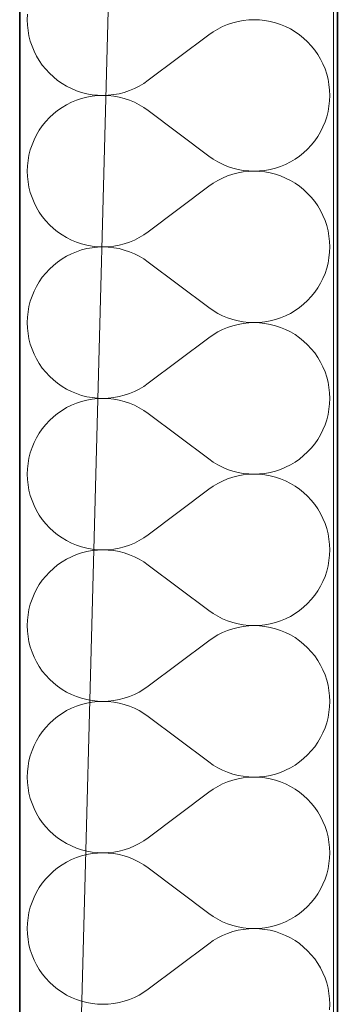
# Model space of a CAD drawing. Header units: millimetres. Extents: x -34676 to 172266, y 39940 to 476087.
# Tile 47 of 256: x 20168 to 20328, y 277074 to 277570. Entities that reach past the tile are written whole.
import ezdxf

# ---------------------------------------------------------------- set-up
doc = ezdxf.new("R2010")
doc.units = ezdxf.units.MM
doc.header["$MEASUREMENT"] = 0
for name, color, linetype in [('#podkład', 252, 'Continuous'), ('- A - ocieplenie', 7, 'Continuous'), ('Konstrukcja - Stropy', 7, 'Continuous'), ('Konstrukcja - Ściany zewnętrzne', 7, 'Continuous')]:
    doc.layers.add(name, color=color, linetype=linetype)

# ---------------------------------------------------------------- blocks, each defined once
blk = doc.blocks.new('UHYGFFFF')
at = {"layer": '- A - ocieplenie', "color": 252, "linetype": 'Continuous', "lineweight": 35, "ltscale": 100}
for p, q in [((19777.48, 387506.86), (19777.48, 382744.35)), ((19937.48, 382893.65), (19937.48, 387506.86))]:
    blk.add_line(p, q, dxfattribs=at)
at = {"layer": '- A - ocieplenie', "color": 252, "linetype": 'Continuous', "lineweight": 13, "ltscale": 100}
for p, q in [((19781.39, 383712.34), (19781.29, 383709.62)), ((19781.29, 383709.62), (19781.39, 383706.9)), ((19781.39, 383706.9), (19781.68, 383704.2)), ((19879.72, 383706.16), (19877.29, 383704.94)), ((19882.23, 383707.21), (19879.72, 383706.16)), ((19884.81, 383708.07), (19882.23, 383707.21)), ((19887.45, 383708.74), (19884.81, 383708.07)), ((19890.13, 383709.23), (19887.45, 383708.74)), ((19892.83, 383709.52), (19890.13, 383709.23)), ((19895.55, 383709.62), (19892.83, 383709.52)), ((19898.27, 383709.52), (19895.55, 383709.62)), ((19900.97, 383709.24), (19898.27, 383709.52)), ((19903.65, 383708.75), (19900.97, 383709.24)), ((19906.29, 383708.08), (19903.65, 383708.75)), ((19908.87, 383707.22), (19906.29, 383708.08)), ((19911.38, 383706.18), (19908.87, 383707.22)), ((19913.82, 383704.97), (19911.38, 383706.18)), ((19781.68, 383704.2), (19782.16, 383701.52)), ((19782.16, 383701.52), (19782.83, 383698.88)), ((19872.72, 383702), (19842.24, 383679.14)), ((19874.95, 383703.55), (19872.72, 383702)), ((19877.29, 383704.94), (19874.95, 383703.55)), ((19916.16, 383703.58), (19913.82, 383704.97)), ((19918.39, 383702.03), (19916.16, 383703.58)), ((19920.51, 383700.32), (19918.39, 383702.03)), ((19782.83, 383698.88), (19783.69, 383696.3)), ((19783.69, 383696.3), (19784.73, 383693.79)), ((19922.5, 383698.47), (19920.51, 383700.32)), ((19924.36, 383696.48), (19922.5, 383698.47)), ((19926.07, 383694.36), (19924.36, 383696.48)), ((19784.73, 383693.79), (19785.95, 383691.36)), ((19785.95, 383691.36), (19787.34, 383689.02)), ((19927.62, 383692.13), (19926.07, 383694.36)), ((19929.01, 383689.79), (19927.62, 383692.13)), ((19787.34, 383689.02), (19788.89, 383686.78)), ((19788.89, 383686.78), (19790.6, 383684.66)), ((19930.22, 383687.36), (19929.01, 383689.79)), ((19931.27, 383684.84), (19930.22, 383687.36)), ((19790.6, 383684.66), (19792.46, 383682.67)), ((19792.46, 383682.67), (19794.45, 383680.82)), ((19794.45, 383680.82), (19796.57, 383679.11)), ((19932.13, 383682.26), (19931.27, 383684.84)), ((19932.8, 383679.63), (19932.13, 383682.26)), ((19796.57, 383679.11), (19798.8, 383677.56)), ((19798.8, 383677.56), (19801.14, 383676.18)), ((19801.14, 383676.18), (19803.58, 383674.96)), ((19835.24, 383674.98), (19837.67, 383676.2)), ((19837.67, 383676.2), (19840.01, 383677.59)), ((19840.01, 383677.59), (19842.24, 383679.14)), ((19933.28, 383676.95), (19932.8, 383679.63)), ((19933.57, 383674.24), (19933.28, 383676.95)), ((19803.58, 383674.96), (19806.09, 383673.92)), ((19806.09, 383673.92), (19808.67, 383673.06)), ((19808.67, 383673.06), (19811.31, 383672.39)), ((19811.31, 383672.39), (19813.98, 383671.91)), ((19813.98, 383671.14), (19811.31, 383670.66)), ((19813.98, 383671.91), (19816.69, 383671.62)), ((19816.69, 383671.43), (19813.98, 383671.14)), ((19816.69, 383671.62), (19819.41, 383671.52)), ((19819.41, 383671.52), (19816.69, 383671.43)), ((19819.41, 383671.52), (19822.13, 383671.62)), ((19822.13, 383671.43), (19819.41, 383671.52)), ((19822.13, 383671.62), (19824.83, 383671.92)), ((19824.83, 383671.13), (19822.13, 383671.43)), ((19824.83, 383671.92), (19827.51, 383672.4)), ((19827.51, 383670.65), (19824.83, 383671.13)), ((19827.51, 383672.4), (19830.14, 383673.08)), ((19830.14, 383673.08), (19832.73, 383673.94)), ((19832.73, 383673.94), (19835.24, 383674.98)), ((19933.67, 383671.52), (19933.57, 383674.24)), ((19933.57, 383668.81), (19933.67, 383671.52)), ((19801.14, 383666.87), (19798.8, 383665.49)), ((19803.58, 383668.09), (19801.14, 383666.87)), ((19806.09, 383669.13), (19803.58, 383668.09)), ((19808.67, 383669.99), (19806.09, 383669.13)), ((19811.31, 383670.66), (19808.67, 383669.99)), ((19830.14, 383669.97), (19827.51, 383670.65)), ((19832.73, 383669.11), (19830.14, 383669.97)), ((19835.24, 383668.07), (19832.73, 383669.11)), ((19837.67, 383666.85), (19835.24, 383668.07)), ((19840.01, 383665.46), (19837.67, 383666.85)), ((19932.8, 383663.42), (19933.28, 383666.1)), ((19933.28, 383666.1), (19933.57, 383668.81)), ((19794.45, 383662.23), (19792.46, 383660.38)), ((19796.57, 383663.93), (19794.45, 383662.23)), ((19798.8, 383665.49), (19796.57, 383663.93)), ((19842.24, 383663.91), (19840.01, 383665.46)), ((19872.72, 383641.05), (19842.24, 383663.91)), ((19932.13, 383660.79), (19932.8, 383663.42)), ((19788.89, 383656.27), (19787.34, 383654.03)), ((19790.6, 383658.38), (19788.89, 383656.27)), ((19792.46, 383660.38), (19790.6, 383658.38)), ((19930.22, 383655.69), (19931.27, 383658.21)), ((19931.27, 383658.21), (19932.13, 383660.79)), ((19785.95, 383651.69), (19784.73, 383649.26)), ((19787.34, 383654.03), (19785.95, 383651.69)), ((19927.62, 383650.92), (19929.01, 383653.26)), ((19929.01, 383653.26), (19930.22, 383655.69)), ((19783.69, 383646.75), (19782.83, 383644.17)), ((19784.73, 383649.26), (19783.69, 383646.75)), ((19922.5, 383644.58), (19924.36, 383646.57)), ((19924.36, 383646.57), (19926.07, 383648.69)), ((19926.07, 383648.69), (19927.62, 383650.92)), ((19782.16, 383641.53), (19781.68, 383638.85)), ((19782.83, 383644.17), (19782.16, 383641.53)), ((19918.39, 383641.02), (19920.51, 383642.73)), ((19920.51, 383642.73), (19922.5, 383644.58)), ((19781.68, 383638.85), (19781.39, 383636.15)), ((19872.72, 383641.05), (19874.95, 383639.49)), ((19874.95, 383639.49), (19877.29, 383638.1)), ((19877.29, 383638.1), (19879.72, 383636.88)), ((19879.72, 383636.88), (19882.23, 383635.84)), ((19908.87, 383635.82), (19911.38, 383636.86)), ((19911.38, 383636.86), (19913.82, 383638.08)), ((19913.82, 383638.08), (19916.16, 383639.47)), ((19916.16, 383639.47), (19918.39, 383641.02)), ((19781.39, 383636.15), (19781.29, 383633.43)), ((19781.29, 383633.43), (19781.39, 383630.71)), ((19882.23, 383635.84), (19884.81, 383634.98)), ((19884.81, 383631.88), (19882.23, 383631.02)), ((19884.81, 383634.98), (19887.45, 383634.31)), ((19887.45, 383632.55), (19884.81, 383631.88)), ((19887.45, 383634.31), (19890.13, 383633.82)), ((19890.13, 383633.04), (19887.45, 383632.55)), ((19890.13, 383633.82), (19892.83, 383633.53)), ((19892.83, 383633.33), (19890.13, 383633.04)), ((19892.83, 383633.53), (19895.55, 383633.43)), ((19895.55, 383633.43), (19892.83, 383633.33)), ((19895.55, 383633.43), (19898.27, 383633.52)), ((19898.27, 383633.33), (19895.55, 383633.43)), ((19898.27, 383633.52), (19900.97, 383633.81)), ((19900.97, 383633.04), (19898.27, 383633.33)), ((19900.97, 383633.81), (19903.65, 383634.3)), ((19903.65, 383632.56), (19900.97, 383633.04)), ((19903.65, 383634.3), (19906.29, 383634.97)), ((19906.29, 383631.89), (19903.65, 383632.56)), ((19906.29, 383634.97), (19908.87, 383635.82)), ((19908.87, 383631.03), (19906.29, 383631.89)), ((19781.39, 383630.71), (19781.68, 383628.01)), ((19781.68, 383628.01), (19782.16, 383625.33)), ((19874.95, 383627.36), (19872.72, 383625.81)), ((19877.29, 383628.75), (19874.95, 383627.36)), ((19879.72, 383629.97), (19877.29, 383628.75)), ((19882.23, 383631.02), (19879.72, 383629.97)), ((19911.38, 383629.99), (19908.87, 383631.03)), ((19913.82, 383628.78), (19911.38, 383629.99)), ((19916.16, 383627.39), (19913.82, 383628.78)), ((19918.39, 383625.84), (19916.16, 383627.39)), ((19782.16, 383625.33), (19782.83, 383622.69)), ((19782.83, 383622.69), (19783.69, 383620.11)), ((19872.72, 383625.81), (19842.24, 383602.95)), ((19920.51, 383624.13), (19918.39, 383625.84)), ((19922.5, 383622.28), (19920.51, 383624.13)), ((19924.36, 383620.29), (19922.5, 383622.28)), ((19783.69, 383620.11), (19784.73, 383617.6)), ((19784.73, 383617.6), (19785.95, 383615.17)), ((19926.07, 383618.17), (19924.36, 383620.29)), ((19927.62, 383615.94), (19926.07, 383618.17)), ((19785.95, 383615.17), (19787.34, 383612.83)), ((19787.34, 383612.83), (19788.89, 383610.59)), ((19929.01, 383613.6), (19927.62, 383615.94)), ((19930.22, 383611.17), (19929.01, 383613.6)), ((19788.89, 383610.59), (19790.6, 383608.47)), ((19790.6, 383608.47), (19792.46, 383606.48)), ((19931.27, 383608.65), (19930.22, 383611.17)), ((19932.13, 383606.07), (19931.27, 383608.65)), ((19792.46, 383606.48), (19794.45, 383604.63)), ((19794.45, 383604.63), (19796.57, 383602.92)), ((19796.57, 383602.92), (19798.8, 383601.37)), ((19840.01, 383601.4), (19842.24, 383602.95)), ((19932.8, 383603.44), (19932.13, 383606.07)), ((19933.28, 383600.76), (19932.8, 383603.44)), ((19798.8, 383601.37), (19801.14, 383599.99)), ((19801.14, 383599.99), (19803.58, 383598.77)), ((19803.58, 383598.77), (19806.09, 383597.73)), ((19806.09, 383597.73), (19808.67, 383596.87)), ((19808.67, 383596.87), (19811.31, 383596.2)), ((19827.51, 383596.21), (19830.14, 383596.89)), ((19830.14, 383596.89), (19832.73, 383597.75)), ((19832.73, 383597.75), (19835.24, 383598.79)), ((19835.24, 383598.79), (19837.67, 383600.01)), ((19837.67, 383600.01), (19840.01, 383601.4)), ((19933.57, 383598.05), (19933.28, 383600.76)), ((19933.67, 383595.33), (19933.57, 383598.05)), ((19803.58, 383591.9), (19801.14, 383590.68)), ((19806.09, 383592.94), (19803.58, 383591.9)), ((19808.67, 383593.8), (19806.09, 383592.94)), ((19811.31, 383594.47), (19808.67, 383593.8)), ((19811.31, 383596.2), (19813.98, 383595.72)), ((19813.98, 383594.95), (19811.31, 383594.47)), ((19813.98, 383595.72), (19816.69, 383595.43)), ((19816.69, 383595.24), (19813.98, 383594.95)), ((19816.69, 383595.43), (19819.41, 383595.33)), ((19819.41, 383595.33), (19816.69, 383595.24)), ((19819.41, 383595.33), (19822.13, 383595.43)), ((19822.13, 383595.24), (19819.41, 383595.33)), ((19822.13, 383595.43), (19824.83, 383595.73)), ((19824.83, 383594.94), (19822.13, 383595.24)), ((19824.83, 383595.73), (19827.51, 383596.21)), ((19827.51, 383594.46), (19824.83, 383594.94)), ((19830.14, 383593.78), (19827.51, 383594.46)), ((19832.73, 383592.92), (19830.14, 383593.78)), ((19835.24, 383591.88), (19832.73, 383592.92)), ((19837.67, 383590.66), (19835.24, 383591.88)), ((19933.28, 383589.91), (19933.57, 383592.62)), ((19933.57, 383592.62), (19933.67, 383595.33)), ((19796.57, 383587.74), (19794.45, 383586.04)), ((19798.8, 383589.3), (19796.57, 383587.74)), ((19801.14, 383590.68), (19798.8, 383589.3)), ((19840.01, 383589.27), (19837.67, 383590.66)), ((19842.24, 383587.72), (19840.01, 383589.27)), ((19872.72, 383564.86), (19842.24, 383587.72)), ((19932.13, 383584.6), (19932.8, 383587.23)), ((19932.8, 383587.23), (19933.28, 383589.91)), ((19790.6, 383582.19), (19788.89, 383580.08)), ((19792.46, 383584.18), (19790.6, 383582.19)), ((19794.45, 383586.04), (19792.46, 383584.18)), ((19930.22, 383579.5), (19931.27, 383582.02)), ((19931.27, 383582.02), (19932.13, 383584.6)), ((19787.34, 383577.84), (19785.95, 383575.5)), ((19788.89, 383580.08), (19787.34, 383577.84)), ((19927.62, 383574.73), (19929.01, 383577.07)), ((19929.01, 383577.07), (19930.22, 383579.5)), ((19784.73, 383573.07), (19783.69, 383570.56)), ((19785.95, 383575.5), (19784.73, 383573.07)), ((19924.36, 383570.38), (19926.07, 383572.5)), ((19926.07, 383572.5), (19927.62, 383574.73)), ((19782.83, 383567.98), (19782.16, 383565.34)), ((19783.69, 383570.56), (19782.83, 383567.98)), ((19920.51, 383566.54), (19922.5, 383568.39)), ((19922.5, 383568.39), (19924.36, 383570.38)), ((19781.68, 383562.66), (19781.39, 383559.96)), ((19782.16, 383565.34), (19781.68, 383562.66)), ((19872.72, 383564.86), (19874.95, 383563.3)), ((19874.95, 383563.3), (19877.29, 383561.91)), ((19913.82, 383561.89), (19916.16, 383563.28)), ((19916.16, 383563.28), (19918.39, 383564.83)), ((19918.39, 383564.83), (19920.51, 383566.54)), ((19781.39, 383559.96), (19781.29, 383557.24)), ((19781.29, 383557.24), (19781.39, 383554.52)), ((19877.29, 383561.91), (19879.72, 383560.69)), ((19879.72, 383560.69), (19882.23, 383559.65)), ((19882.23, 383559.65), (19884.81, 383558.79)), ((19884.81, 383558.79), (19887.45, 383558.12)), ((19887.45, 383558.12), (19890.13, 383557.63)), ((19890.13, 383557.63), (19892.83, 383557.34)), ((19892.83, 383557.14), (19890.13, 383556.85)), ((19892.83, 383557.34), (19895.55, 383557.24)), ((19895.55, 383557.24), (19892.83, 383557.14)), ((19895.55, 383557.24), (19898.27, 383557.33)), ((19898.27, 383557.14), (19895.55, 383557.24)), ((19898.27, 383557.33), (19900.97, 383557.62)), ((19900.97, 383556.85), (19898.27, 383557.14)), ((19900.97, 383557.62), (19903.65, 383558.11)), ((19903.65, 383558.11), (19906.29, 383558.78)), ((19906.29, 383558.78), (19908.87, 383559.63)), ((19908.87, 383559.63), (19911.38, 383560.67)), ((19911.38, 383560.67), (19913.82, 383561.89)), ((19781.39, 383554.52), (19781.68, 383551.82)), ((19877.29, 383552.56), (19874.95, 383551.17)), ((19879.72, 383553.78), (19877.29, 383552.56)), ((19882.23, 383554.83), (19879.72, 383553.78)), ((19884.81, 383555.69), (19882.23, 383554.83)), ((19887.45, 383556.36), (19884.81, 383555.69)), ((19890.13, 383556.85), (19887.45, 383556.36)), ((19903.65, 383556.37), (19900.97, 383556.85)), ((19906.29, 383555.7), (19903.65, 383556.37)), ((19908.87, 383554.84), (19906.29, 383555.7)), ((19911.38, 383553.8), (19908.87, 383554.84)), ((19913.82, 383552.59), (19911.38, 383553.8)), ((19916.16, 383551.2), (19913.82, 383552.59)), ((19781.68, 383551.82), (19782.16, 383549.14)), ((19782.16, 383549.14), (19782.83, 383546.5)), ((19872.72, 383549.62), (19842.24, 383526.76)), ((19874.95, 383551.17), (19872.72, 383549.62)), ((19918.39, 383549.65), (19916.16, 383551.2)), ((19920.51, 383547.94), (19918.39, 383549.65)), ((19922.5, 383546.09), (19920.51, 383547.94)), ((19782.83, 383546.5), (19783.69, 383543.92)), ((19783.69, 383543.92), (19784.73, 383541.41)), ((19924.36, 383544.1), (19922.5, 383546.09)), ((19926.07, 383541.98), (19924.36, 383544.1)), ((19784.73, 383541.41), (19785.95, 383538.98)), ((19785.95, 383538.98), (19787.34, 383536.64)), ((19927.62, 383539.75), (19926.07, 383541.98)), ((19929.01, 383537.41), (19927.62, 383539.75)), ((19930.22, 383534.98), (19929.01, 383537.41)), ((19787.34, 383536.64), (19788.89, 383534.4)), ((19788.89, 383534.4), (19790.6, 383532.28)), ((19790.6, 383532.28), (19792.46, 383530.29)), ((19931.27, 383532.46), (19930.22, 383534.98)), ((19932.13, 383529.88), (19931.27, 383532.46)), ((19792.46, 383530.29), (19794.45, 383528.44)), ((19794.45, 383528.44), (19796.57, 383526.73)), ((19932.8, 383527.24), (19932.13, 383529.88)), ((19796.57, 383526.73), (19798.8, 383525.18)), ((19798.8, 383525.18), (19801.14, 383523.8)), ((19801.14, 383523.8), (19803.58, 383522.58)), ((19803.58, 383522.58), (19806.09, 383521.54)), ((19832.73, 383521.56), (19835.24, 383522.6)), ((19835.24, 383522.6), (19837.67, 383523.82)), ((19837.67, 383523.82), (19840.01, 383525.21)), ((19840.01, 383525.21), (19842.24, 383526.76)), ((19933.28, 383524.57), (19932.8, 383527.24)), ((19933.57, 383521.86), (19933.28, 383524.57)), ((19806.09, 383521.54), (19808.67, 383520.68)), ((19808.67, 383517.61), (19806.09, 383516.75)), ((19808.67, 383520.68), (19811.31, 383520.01)), ((19811.31, 383518.28), (19808.67, 383517.61)), ((19811.31, 383520.01), (19813.98, 383519.53)), ((19813.98, 383518.76), (19811.31, 383518.28)), ((19813.98, 383519.53), (19816.69, 383519.24)), ((19816.69, 383519.05), (19813.98, 383518.76)), ((19816.69, 383519.24), (19819.41, 383519.14)), ((19819.41, 383519.14), (19816.69, 383519.05)), ((19819.41, 383519.14), (19822.13, 383519.24)), ((19822.13, 383519.04), (19819.41, 383519.14)), ((19822.13, 383519.24), (19824.83, 383519.54)), ((19824.83, 383518.75), (19822.13, 383519.04)), ((19824.83, 383519.54), (19827.51, 383520.02)), ((19827.51, 383518.27), (19824.83, 383518.75)), ((19827.51, 383520.02), (19830.14, 383520.69)), ((19830.14, 383517.59), (19827.51, 383518.27)), ((19830.14, 383520.69), (19832.73, 383521.56)), ((19832.73, 383516.73), (19830.14, 383517.59)), ((19933.67, 383519.14), (19933.57, 383521.86)), ((19933.57, 383516.43), (19933.67, 383519.14)), ((19798.8, 383513.1), (19796.57, 383511.55)), ((19801.14, 383514.49), (19798.8, 383513.1)), ((19803.58, 383515.71), (19801.14, 383514.49)), ((19806.09, 383516.75), (19803.58, 383515.71)), ((19835.24, 383515.69), (19832.73, 383516.73)), ((19837.67, 383514.47), (19835.24, 383515.69)), ((19840.01, 383513.08), (19837.67, 383514.47)), ((19842.24, 383511.52), (19840.01, 383513.08)), ((19932.8, 383511.04), (19933.28, 383513.72)), ((19933.28, 383513.72), (19933.57, 383516.43)), ((19792.46, 383507.99), (19790.6, 383506)), ((19794.45, 383509.85), (19792.46, 383507.99)), ((19796.57, 383511.55), (19794.45, 383509.85)), ((19872.72, 383488.67), (19842.24, 383511.52)), ((19931.27, 383505.83), (19932.13, 383508.41)), ((19932.13, 383508.41), (19932.8, 383511.04)), ((19788.89, 383503.89), (19787.34, 383501.65)), ((19790.6, 383506), (19788.89, 383503.89)), ((19929.01, 383500.88), (19930.22, 383503.31)), ((19930.22, 383503.31), (19931.27, 383505.83)), ((19785.95, 383499.31), (19784.73, 383496.88)), ((19787.34, 383501.65), (19785.95, 383499.31)), ((19926.07, 383496.31), (19927.62, 383498.54)), ((19927.62, 383498.54), (19929.01, 383500.88)), ((19783.69, 383494.37), (19782.83, 383491.79)), ((19784.73, 383496.88), (19783.69, 383494.37)), ((19922.5, 383492.2), (19924.36, 383494.19)), ((19924.36, 383494.19), (19926.07, 383496.31)), ((19782.16, 383489.15), (19781.68, 383486.47)), ((19782.83, 383491.79), (19782.16, 383489.15)), ((19872.72, 383488.67), (19874.95, 383487.11)), ((19916.16, 383487.09), (19918.39, 383488.64)), ((19918.39, 383488.64), (19920.51, 383490.34)), ((19920.51, 383490.34), (19922.5, 383492.2)), ((19781.39, 383483.77), (19781.29, 383481.05)), ((19781.68, 383486.47), (19781.39, 383483.77)), ((19874.95, 383487.11), (19877.29, 383485.72)), ((19877.29, 383485.72), (19879.72, 383484.5)), ((19879.72, 383484.5), (19882.23, 383483.46)), ((19882.23, 383483.46), (19884.81, 383482.6)), ((19906.29, 383482.59), (19908.87, 383483.44)), ((19908.87, 383483.44), (19911.38, 383484.48)), ((19911.38, 383484.48), (19913.82, 383485.7)), ((19913.82, 383485.7), (19916.16, 383487.09)), ((19781.29, 383481.05), (19781.39, 383478.33)), ((19781.39, 383478.33), (19781.68, 383475.62)), ((19882.23, 383478.64), (19879.72, 383477.59)), ((19884.81, 383479.5), (19882.23, 383478.64)), ((19884.81, 383482.6), (19887.45, 383481.93)), ((19887.45, 383480.17), (19884.81, 383479.5)), ((19887.45, 383481.93), (19890.13, 383481.44)), ((19890.13, 383480.66), (19887.45, 383480.17)), ((19890.13, 383481.44), (19892.83, 383481.15)), ((19892.83, 383480.95), (19890.13, 383480.66)), ((19892.83, 383481.15), (19895.55, 383481.05)), ((19895.55, 383481.05), (19892.83, 383480.95)), ((19895.55, 383481.05), (19898.27, 383481.14)), ((19898.27, 383480.95), (19895.55, 383481.05)), ((19898.27, 383481.14), (19900.97, 383481.43)), ((19900.97, 383480.66), (19898.27, 383480.95)), ((19900.97, 383481.43), (19903.65, 383481.91)), ((19903.65, 383480.18), (19900.97, 383480.66)), ((19903.65, 383481.91), (19906.29, 383482.59)), ((19906.29, 383479.51), (19903.65, 383480.18)), ((19908.87, 383478.65), (19906.29, 383479.51)), ((19911.38, 383477.61), (19908.87, 383478.65)), ((19781.68, 383475.62), (19782.16, 383472.95)), ((19782.16, 383472.95), (19782.83, 383470.31)), ((19872.72, 383473.43), (19842.24, 383450.57)), ((19874.95, 383474.98), (19872.72, 383473.43)), ((19877.29, 383476.37), (19874.95, 383474.98)), ((19879.72, 383477.59), (19877.29, 383476.37)), ((19913.82, 383476.4), (19911.38, 383477.61)), ((19916.16, 383475.01), (19913.82, 383476.4)), ((19918.39, 383473.46), (19916.16, 383475.01)), ((19920.51, 383471.75), (19918.39, 383473.46)), ((19782.83, 383470.31), (19783.69, 383467.73)), ((19922.5, 383469.9), (19920.51, 383471.75)), ((19924.36, 383467.91), (19922.5, 383469.9)), ((19926.07, 383465.79), (19924.36, 383467.91)), ((19783.69, 383467.73), (19784.73, 383465.22)), ((19784.73, 383465.22), (19785.95, 383462.78)), ((19927.62, 383463.56), (19926.07, 383465.79)), ((19929.01, 383461.22), (19927.62, 383463.56)), ((19785.95, 383462.78), (19787.34, 383460.45)), ((19787.34, 383460.45), (19788.89, 383458.21)), ((19788.89, 383458.21), (19790.6, 383456.09)), ((19930.22, 383458.78), (19929.01, 383461.22)), ((19931.27, 383456.27), (19930.22, 383458.78)), ((19790.6, 383456.09), (19792.46, 383454.1)), ((19792.46, 383454.1), (19794.45, 383452.25)), ((19932.13, 383453.69), (19931.27, 383456.27)), ((19932.8, 383451.05), (19932.13, 383453.69)), ((19794.45, 383452.25), (19796.57, 383450.54)), ((19796.57, 383450.54), (19798.8, 383448.99)), ((19798.8, 383448.99), (19801.14, 383447.61)), ((19837.67, 383447.63), (19840.01, 383449.02)), ((19840.01, 383449.02), (19842.24, 383450.57)), ((19933.28, 383448.38), (19932.8, 383451.05)), ((19933.57, 383445.67), (19933.28, 383448.38)), ((19801.14, 383447.61), (19803.58, 383446.39)), ((19803.58, 383446.39), (19806.09, 383445.35)), ((19806.09, 383445.35), (19808.67, 383444.49)), ((19808.67, 383444.49), (19811.31, 383443.82)), ((19811.31, 383443.82), (19813.98, 383443.34)), ((19813.98, 383443.34), (19816.69, 383443.05)), ((19822.13, 383443.05), (19824.83, 383443.34)), ((19824.83, 383443.34), (19827.51, 383443.83)), ((19827.51, 383443.83), (19830.14, 383444.5)), ((19830.14, 383444.5), (19832.73, 383445.37)), ((19832.73, 383445.37), (19835.24, 383446.41)), ((19835.24, 383446.41), (19837.67, 383447.63)), ((19933.67, 383442.95), (19933.57, 383445.67)), ((19801.14, 383438.3), (19798.8, 383436.91)), ((19803.58, 383439.52), (19801.14, 383438.3)), ((19806.09, 383440.56), (19803.58, 383439.52)), ((19808.67, 383441.42), (19806.09, 383440.56)), ((19811.31, 383442.09), (19808.67, 383441.42)), ((19813.98, 383442.57), (19811.31, 383442.09)), ((19816.69, 383442.86), (19813.98, 383442.57)), ((19816.69, 383443.05), (19819.41, 383442.95)), ((19819.41, 383442.95), (19816.69, 383442.86)), ((19819.41, 383442.95), (19822.13, 383443.05)), ((19822.13, 383442.85), (19819.41, 383442.95)), ((19824.83, 383442.56), (19822.13, 383442.85)), ((19827.51, 383442.08), (19824.83, 383442.56)), ((19830.14, 383441.4), (19827.51, 383442.08)), ((19832.73, 383440.54), (19830.14, 383441.4)), ((19835.24, 383439.5), (19832.73, 383440.54)), ((19837.67, 383438.28), (19835.24, 383439.5)), ((19840.01, 383436.89), (19837.67, 383438.28)), ((19933.28, 383437.53), (19933.57, 383440.23)), ((19933.57, 383440.23), (19933.67, 383442.95)), ((19794.45, 383433.66), (19792.46, 383431.8)), ((19796.57, 383435.36), (19794.45, 383433.66)), ((19798.8, 383436.91), (19796.57, 383435.36)), ((19842.24, 383435.33), (19840.01, 383436.89)), ((19872.72, 383412.48), (19842.24, 383435.33)), ((19932.13, 383432.22), (19932.8, 383434.85)), ((19932.8, 383434.85), (19933.28, 383437.53)), ((19790.6, 383429.81), (19788.89, 383427.7)), ((19792.46, 383431.8), (19790.6, 383429.81)), ((19930.22, 383427.12), (19931.27, 383429.64)), ((19931.27, 383429.64), (19932.13, 383432.22)), ((19787.34, 383425.46), (19785.95, 383423.12)), ((19788.89, 383427.7), (19787.34, 383425.46)), ((19927.62, 383422.35), (19929.01, 383424.69)), ((19929.01, 383424.69), (19930.22, 383427.12)), ((19784.73, 383420.69), (19783.69, 383418.18)), ((19785.95, 383423.12), (19784.73, 383420.69)), ((19924.36, 383418), (19926.07, 383420.12)), ((19926.07, 383420.12), (19927.62, 383422.35)), ((19782.83, 383415.59), (19782.16, 383412.96)), ((19783.69, 383418.18), (19782.83, 383415.59)), ((19918.39, 383412.45), (19920.51, 383414.15)), ((19920.51, 383414.15), (19922.5, 383416.01)), ((19922.5, 383416.01), (19924.36, 383418)), ((19781.68, 383410.28), (19781.39, 383407.58)), ((19782.16, 383412.96), (19781.68, 383410.28)), ((19872.72, 383412.48), (19874.95, 383410.92)), ((19874.95, 383410.92), (19877.29, 383409.53)), ((19877.29, 383409.53), (19879.72, 383408.31)), ((19911.38, 383408.29), (19913.82, 383409.51)), ((19913.82, 383409.51), (19916.16, 383410.9)), ((19916.16, 383410.9), (19918.39, 383412.45)), ((19781.39, 383407.58), (19781.29, 383404.86)), ((19781.29, 383404.86), (19781.39, 383402.14)), ((19879.72, 383408.31), (19882.23, 383407.27)), ((19882.23, 383407.27), (19884.81, 383406.41)), ((19884.81, 383406.41), (19887.45, 383405.73)), ((19887.45, 383403.98), (19884.81, 383403.31)), ((19887.45, 383405.73), (19890.13, 383405.25)), ((19890.13, 383404.47), (19887.45, 383403.98)), ((19890.13, 383405.25), (19892.83, 383404.96)), ((19892.83, 383404.76), (19890.13, 383404.47)), ((19892.83, 383404.96), (19895.55, 383404.86)), ((19895.55, 383404.86), (19892.83, 383404.76)), ((19895.55, 383404.86), (19898.27, 383404.95)), ((19898.27, 383404.76), (19895.55, 383404.86)), ((19898.27, 383404.95), (19900.97, 383405.24)), ((19900.97, 383404.47), (19898.27, 383404.76)), ((19900.97, 383405.24), (19903.65, 383405.72)), ((19903.65, 383403.99), (19900.97, 383404.47)), ((19903.65, 383405.72), (19906.29, 383406.4)), ((19906.29, 383403.32), (19903.65, 383403.99)), ((19906.29, 383406.4), (19908.87, 383407.25)), ((19908.87, 383407.25), (19911.38, 383408.29)), ((19781.39, 383402.14), (19781.68, 383399.43)), ((19781.68, 383399.43), (19782.16, 383396.76)), ((19874.95, 383398.79), (19872.72, 383397.24)), ((19877.29, 383400.18), (19874.95, 383398.79)), ((19879.72, 383401.4), (19877.29, 383400.18)), ((19882.23, 383402.45), (19879.72, 383401.4)), ((19884.81, 383403.31), (19882.23, 383402.45)), ((19908.87, 383402.46), (19906.29, 383403.32)), ((19911.38, 383401.42), (19908.87, 383402.46)), ((19913.82, 383400.21), (19911.38, 383401.42)), ((19916.16, 383398.82), (19913.82, 383400.21)), ((19918.39, 383397.27), (19916.16, 383398.82)), ((19782.16, 383396.76), (19782.83, 383394.12)), ((19782.83, 383394.12), (19783.69, 383391.54)), ((19872.72, 383397.24), (19842.24, 383374.38)), ((19920.51, 383395.56), (19918.39, 383397.27)), ((19922.5, 383393.71), (19920.51, 383395.56)), ((19924.36, 383391.72), (19922.5, 383393.71)), ((19783.69, 383391.54), (19784.73, 383389.03)), ((19784.73, 383389.03), (19785.95, 383386.59)), ((19926.07, 383389.6), (19924.36, 383391.72)), ((19927.62, 383387.37), (19926.07, 383389.6)), ((19785.95, 383386.59), (19787.34, 383384.25)), ((19787.34, 383384.25), (19788.89, 383382.02)), ((19929.01, 383385.03), (19927.62, 383387.37)), ((19930.22, 383382.59), (19929.01, 383385.03)), ((19788.89, 383382.02), (19790.6, 383379.9)), ((19790.6, 383379.9), (19792.46, 383377.91)), ((19931.27, 383380.08), (19930.22, 383382.59)), ((19932.13, 383377.5), (19931.27, 383380.08)), ((19792.46, 383377.91), (19794.45, 383376.06)), ((19794.45, 383376.06), (19796.57, 383374.35)), ((19796.57, 383374.35), (19798.8, 383372.8)), ((19840.01, 383372.83), (19842.24, 383374.38)), ((19932.8, 383374.86), (19932.13, 383377.5)), ((19933.28, 383372.19), (19932.8, 383374.86)), ((19798.8, 383372.8), (19801.14, 383371.41)), ((19801.14, 383371.41), (19803.58, 383370.2)), ((19803.58, 383370.2), (19806.09, 383369.16)), ((19806.09, 383369.16), (19808.67, 383368.3)), ((19830.14, 383368.31), (19832.73, 383369.18)), ((19832.73, 383369.18), (19835.24, 383370.22)), ((19835.24, 383370.22), (19837.67, 383371.44)), ((19837.67, 383371.44), (19840.01, 383372.83)), ((19933.57, 383369.48), (19933.28, 383372.19)), ((19933.67, 383366.76), (19933.57, 383369.48)), ((19806.09, 383364.37), (19803.58, 383363.33)), ((19808.67, 383365.23), (19806.09, 383364.37)), ((19808.67, 383368.3), (19811.31, 383367.63)), ((19811.31, 383365.9), (19808.67, 383365.23)), ((19811.31, 383367.63), (19813.98, 383367.15)), ((19813.98, 383366.38), (19811.31, 383365.9)), ((19813.98, 383367.15), (19816.69, 383366.86)), ((19816.69, 383366.67), (19813.98, 383366.38)), ((19816.69, 383366.86), (19819.41, 383366.76)), ((19819.41, 383366.76), (19816.69, 383366.67)), ((19819.41, 383366.76), (19822.13, 383366.86)), ((19822.13, 383366.66), (19819.41, 383366.76)), ((19822.13, 383366.86), (19824.83, 383367.15)), ((19824.83, 383366.37), (19822.13, 383366.66)), ((19824.83, 383367.15), (19827.51, 383367.64)), ((19827.51, 383365.89), (19824.83, 383366.37)), ((19827.51, 383367.64), (19830.14, 383368.31)), ((19830.14, 383365.21), (19827.51, 383365.89)), ((19832.73, 383364.35), (19830.14, 383365.21)), ((19835.24, 383363.31), (19832.73, 383364.35)), ((19933.28, 383361.34), (19933.57, 383364.04)), ((19933.57, 383364.04), (19933.67, 383366.76)), ((19796.57, 383359.17), (19794.45, 383357.47)), ((19798.8, 383360.72), (19796.57, 383359.17)), ((19801.14, 383362.11), (19798.8, 383360.72)), ((19803.58, 383363.33), (19801.14, 383362.11)), ((19837.67, 383362.09), (19835.24, 383363.31)), ((19840.01, 383360.7), (19837.67, 383362.09)), ((19842.24, 383359.14), (19840.01, 383360.7)), ((19872.72, 383336.29), (19842.24, 383359.14)), ((19932.8, 383358.66), (19933.28, 383361.34)), ((19792.46, 383355.61), (19790.6, 383353.62)), ((19794.45, 383357.47), (19792.46, 383355.61)), ((19931.27, 383353.44), (19932.13, 383356.03)), ((19932.13, 383356.03), (19932.8, 383358.66)), ((19787.34, 383349.27), (19785.95, 383346.93)), ((19788.89, 383351.51), (19787.34, 383349.27)), ((19790.6, 383353.62), (19788.89, 383351.51)), ((19929.01, 383348.5), (19930.22, 383350.93)), ((19930.22, 383350.93), (19931.27, 383353.44)), ((19784.73, 383344.5), (19783.69, 383341.99)), ((19785.95, 383346.93), (19784.73, 383344.5)), ((19926.07, 383343.93), (19927.62, 383346.16)), ((19927.62, 383346.16), (19929.01, 383348.5)), ((19782.83, 383339.4), (19782.16, 383336.77)), ((19783.69, 383341.99), (19782.83, 383339.4)), ((19920.51, 383337.96), (19922.5, 383339.82)), ((19922.5, 383339.82), (19924.36, 383341.81)), ((19924.36, 383341.81), (19926.07, 383343.93)), ((19782.16, 383336.77), (19781.68, 383334.09)), ((19872.72, 383336.29), (19874.95, 383334.73)), ((19874.95, 383334.73), (19877.29, 383333.34)), ((19913.82, 383333.32), (19916.16, 383334.71)), ((19916.16, 383334.71), (19918.39, 383336.26)), ((19918.39, 383336.26), (19920.51, 383337.96)), ((19781.39, 383331.39), (19781.29, 383328.67)), ((19781.68, 383334.09), (19781.39, 383331.39)), ((19877.29, 383333.34), (19879.72, 383332.12)), ((19879.72, 383332.12), (19882.23, 383331.08)), ((19882.23, 383331.08), (19884.81, 383330.22)), ((19884.81, 383330.22), (19887.45, 383329.54)), ((19887.45, 383329.54), (19890.13, 383329.06)), ((19900.97, 383329.05), (19903.65, 383329.53)), ((19903.65, 383329.53), (19906.29, 383330.21)), ((19906.29, 383330.21), (19908.87, 383331.06)), ((19908.87, 383331.06), (19911.38, 383332.1)), ((19911.38, 383332.1), (19913.82, 383333.32)), ((19781.29, 383328.67), (19781.39, 383325.95)), ((19781.39, 383325.95), (19781.68, 383323.24)), ((19879.72, 383325.21), (19877.29, 383323.99)), ((19882.23, 383326.26), (19879.72, 383325.21)), ((19884.81, 383327.12), (19882.23, 383326.26)), ((19887.45, 383327.79), (19884.81, 383327.12)), ((19890.13, 383328.28), (19887.45, 383327.79)), ((19890.13, 383329.06), (19892.83, 383328.77)), ((19892.83, 383328.57), (19890.13, 383328.28)), ((19892.83, 383328.77), (19895.55, 383328.67)), ((19895.55, 383328.67), (19892.83, 383328.57)), ((19895.55, 383328.67), (19898.27, 383328.76)), ((19898.27, 383328.57), (19895.55, 383328.67)), ((19898.27, 383328.76), (19900.97, 383329.05)), ((19900.97, 383328.28), (19898.27, 383328.57)), ((19903.65, 383327.8), (19900.97, 383328.28)), ((19906.29, 383327.13), (19903.65, 383327.8)), ((19908.87, 383326.27), (19906.29, 383327.13)), ((19911.38, 383325.23), (19908.87, 383326.27)), ((19913.82, 383324.02), (19911.38, 383325.23)), ((19781.68, 383323.24), (19782.16, 383320.57)), ((19782.16, 383320.57), (19782.83, 383317.93)), ((19872.72, 383321.05), (19842.24, 383298.19)), ((19874.95, 383322.6), (19872.72, 383321.05)), ((19877.29, 383323.99), (19874.95, 383322.6)), ((19916.16, 383322.63), (19913.82, 383324.02)), ((19918.39, 383321.08), (19916.16, 383322.63)), ((19920.51, 383319.37), (19918.39, 383321.08)), ((19922.5, 383317.52), (19920.51, 383319.37)), ((19782.83, 383317.93), (19783.69, 383315.35)), ((19783.69, 383315.35), (19784.73, 383312.84)), ((19924.36, 383315.53), (19922.5, 383317.52)), ((19926.07, 383313.41), (19924.36, 383315.53)), ((19784.73, 383312.84), (19785.95, 383310.4)), ((19785.95, 383310.4), (19787.34, 383308.06)), ((19927.62, 383311.18), (19926.07, 383313.41)), ((19929.01, 383308.84), (19927.62, 383311.18)), ((19787.34, 383308.06), (19788.89, 383305.83)), ((19788.89, 383305.83), (19790.6, 383303.71)), ((19930.22, 383306.4), (19929.01, 383308.84)), ((19931.27, 383303.89), (19930.22, 383306.4)), ((19790.6, 383303.71), (19792.46, 383301.72)), ((19792.46, 383301.72), (19794.45, 383299.87)), ((19794.45, 383299.87), (19796.57, 383298.16)), ((19932.13, 383301.31), (19931.27, 383303.89)), ((19932.8, 383298.67), (19932.13, 383301.31)), ((19796.57, 383298.16), (19798.8, 383296.61)), ((19798.8, 383296.61), (19801.14, 383295.22)), ((19801.14, 383295.22), (19803.58, 383294.01)), ((19835.24, 383294.03), (19837.67, 383295.25)), ((19837.67, 383295.25), (19840.01, 383296.64)), ((19840.01, 383296.64), (19842.24, 383298.19)), ((19933.28, 383296), (19932.8, 383298.67)), ((19933.57, 383293.29), (19933.28, 383296)), ((19803.58, 383294.01), (19806.09, 383292.97)), ((19806.09, 383292.97), (19808.67, 383292.11)), ((19808.67, 383292.11), (19811.31, 383291.44)), ((19811.31, 383289.71), (19808.67, 383289.03)), ((19811.31, 383291.44), (19813.98, 383290.96)), ((19813.98, 383290.19), (19811.31, 383289.71)), ((19813.98, 383290.96), (19816.69, 383290.67)), ((19816.69, 383290.48), (19813.98, 383290.19)), ((19816.69, 383290.67), (19819.41, 383290.57)), ((19819.41, 383290.57), (19816.69, 383290.48)), ((19819.41, 383290.57), (19822.13, 383290.67)), ((19822.13, 383290.47), (19819.41, 383290.57)), ((19822.13, 383290.67), (19824.83, 383290.96)), ((19824.83, 383290.18), (19822.13, 383290.47)), ((19824.83, 383290.96), (19827.51, 383291.45)), ((19827.51, 383289.7), (19824.83, 383290.18)), ((19827.51, 383291.45), (19830.14, 383292.12)), ((19830.14, 383289.02), (19827.51, 383289.7)), ((19830.14, 383292.12), (19832.73, 383292.98)), ((19832.73, 383292.98), (19835.24, 383294.03)), ((19933.67, 383290.57), (19933.57, 383293.29)), ((19933.57, 383287.85), (19933.67, 383290.57)), ((19801.14, 383285.92), (19798.8, 383284.53)), ((19803.58, 383287.14), (19801.14, 383285.92)), ((19806.09, 383288.18), (19803.58, 383287.14)), ((19808.67, 383289.03), (19806.09, 383288.18)), ((19832.73, 383288.16), (19830.14, 383289.02)), ((19835.24, 383287.12), (19832.73, 383288.16)), ((19837.67, 383285.9), (19835.24, 383287.12)), ((19840.01, 383284.51), (19837.67, 383285.9)), ((19932.8, 383282.47), (19933.28, 383285.15)), ((19933.28, 383285.15), (19933.57, 383287.85)), ((19794.45, 383281.28), (19792.46, 383279.42)), ((19796.57, 383282.98), (19794.45, 383281.28)), ((19798.8, 383284.53), (19796.57, 383282.98)), ((19842.24, 383282.95), (19840.01, 383284.51)), ((19872.72, 383260.1), (19842.24, 383282.95)), ((19931.27, 383277.25), (19932.13, 383279.84)), ((19932.13, 383279.84), (19932.8, 383282.47)), ((19788.89, 383275.31), (19787.34, 383273.08)), ((19790.6, 383277.43), (19788.89, 383275.31)), ((19792.46, 383279.42), (19790.6, 383277.43)), ((19929.01, 383272.31), (19930.22, 383274.74)), ((19930.22, 383274.74), (19931.27, 383277.25)), ((19785.95, 383270.74), (19784.73, 383268.31)), ((19787.34, 383273.08), (19785.95, 383270.74)), ((19926.07, 383267.73), (19927.62, 383269.97)), ((19927.62, 383269.97), (19929.01, 383272.31)), ((19783.69, 383265.8), (19782.83, 383263.21)), ((19784.73, 383268.31), (19783.69, 383265.8)), ((19922.5, 383263.63), (19924.36, 383265.62)), ((19924.36, 383265.62), (19926.07, 383267.73)), ((19782.16, 383260.58), (19781.68, 383257.9)), ((19782.83, 383263.21), (19782.16, 383260.58)), ((19872.72, 383260.1), (19874.95, 383258.54)), ((19916.16, 383258.52), (19918.39, 383260.07)), ((19918.39, 383260.07), (19920.51, 383261.77)), ((19920.51, 383261.77), (19922.5, 383263.63)), ((19781.39, 383255.2), (19781.29, 383252.48)), ((19781.68, 383257.9), (19781.39, 383255.2)), ((19874.95, 383258.54), (19877.29, 383257.15)), ((19877.29, 383257.15), (19879.72, 383255.93)), ((19879.72, 383255.93), (19882.23, 383254.89)), ((19908.87, 383254.87), (19911.38, 383255.91)), ((19911.38, 383255.91), (19913.82, 383257.13)), ((19913.82, 383257.13), (19916.16, 383258.52)), ((19781.29, 383252.48), (19781.39, 383249.76)), ((19882.23, 383250.06), (19879.72, 383249.02)), ((19882.23, 383254.89), (19884.81, 383254.03)), ((19884.81, 383250.93), (19882.23, 383250.06)), ((19884.81, 383254.03), (19887.45, 383253.35)), ((19887.45, 383251.6), (19884.81, 383250.93)), ((19887.45, 383253.35), (19890.13, 383252.87)), ((19890.13, 383252.09), (19887.45, 383251.6)), ((19890.13, 383252.87), (19892.83, 383252.58)), ((19892.83, 383252.38), (19890.13, 383252.09)), ((19892.83, 383252.58), (19895.55, 383252.48)), ((19895.55, 383252.48), (19892.83, 383252.38)), ((19895.55, 383252.48), (19898.27, 383252.57)), ((19898.27, 383252.38), (19895.55, 383252.48)), ((19898.27, 383252.57), (19900.97, 383252.86)), ((19900.97, 383252.09), (19898.27, 383252.38)), ((19900.97, 383252.86), (19903.65, 383253.34)), ((19903.65, 383251.61), (19900.97, 383252.09)), ((19903.65, 383253.34), (19906.29, 383254.01)), ((19906.29, 383250.94), (19903.65, 383251.61)), ((19906.29, 383254.01), (19908.87, 383254.87)), ((19908.87, 383250.08), (19906.29, 383250.94)), ((19911.38, 383249.04), (19908.87, 383250.08)), ((19781.39, 383249.76), (19781.68, 383247.05)), ((19781.68, 383247.05), (19782.16, 383244.38)), ((19874.95, 383246.41), (19872.72, 383244.86)), ((19877.29, 383247.8), (19874.95, 383246.41)), ((19879.72, 383249.02), (19877.29, 383247.8)), ((19913.82, 383247.83), (19911.38, 383249.04)), ((19916.16, 383246.44), (19913.82, 383247.83)), ((19918.39, 383244.89), (19916.16, 383246.44)), ((19782.16, 383244.38), (19782.83, 383241.74)), ((19782.83, 383241.74), (19783.69, 383239.16)), ((19872.72, 383244.86), (19842.24, 383222)), ((19920.51, 383243.18), (19918.39, 383244.89)), ((19922.5, 383241.33), (19920.51, 383243.18)), ((19924.36, 383239.34), (19922.5, 383241.33)), ((19783.69, 383239.16), (19784.73, 383236.65)), ((19784.73, 383236.65), (19785.95, 383234.21)), ((19926.07, 383237.22), (19924.36, 383239.34)), ((19927.62, 383234.99), (19926.07, 383237.22)), ((19785.95, 383234.21), (19787.34, 383231.87)), ((19787.34, 383231.87), (19788.89, 383229.64)), ((19929.01, 383232.65), (19927.62, 383234.99)), ((19930.22, 383230.21), (19929.01, 383232.65)), ((19931.27, 383227.7), (19930.22, 383230.21)), ((19788.89, 383229.64), (19790.6, 383227.52)), ((19790.6, 383227.52), (19792.46, 383225.53)), ((19792.46, 383225.53), (19794.45, 383223.68)), ((19932.13, 383225.12), (19931.27, 383227.7)), ((19794.45, 383223.68), (19796.57, 383221.97)), ((19796.57, 383221.97), (19798.8, 383220.42)), ((19798.8, 383220.42), (19801.14, 383219.03)), ((19837.67, 383219.06), (19840.01, 383220.45)), ((19840.01, 383220.45), (19842.24, 383222)), ((19932.8, 383222.48), (19932.13, 383225.12)), ((19933.28, 383219.81), (19932.8, 383222.48)), ((19801.14, 383219.03), (19803.58, 383217.82)), ((19803.58, 383217.82), (19806.09, 383216.78)), ((19806.09, 383216.78), (19808.67, 383215.92)), ((19808.67, 383215.92), (19811.31, 383215.25)), ((19827.51, 383215.26), (19830.14, 383215.93)), ((19830.14, 383215.93), (19832.73, 383216.79)), ((19832.73, 383216.79), (19835.24, 383217.84)), ((19835.24, 383217.84), (19837.67, 383219.06)), ((19933.57, 383217.1), (19933.28, 383219.81)), ((19933.67, 383214.38), (19933.57, 383217.1)), ((19811.31, 383215.25), (19813.98, 383214.77)), ((19813.98, 383214.77), (19816.69, 383214.48)), ((19816.69, 383214.48), (19819.41, 383214.38)), ((19819.41, 383214.38), (19822.13, 383214.48)), ((19822.13, 383214.48), (19824.83, 383214.77)), ((19824.83, 383214.77), (19827.51, 383215.26)), ((19933.57, 383211.66), (19933.67, 383214.38))]:
    blk.add_line(p, q, dxfattribs=at)
at = {"layer": 'Konstrukcja - Stropy', "color": 252, "linetype": 'Continuous', "lineweight": 13, "ltscale": 100}
for p, q in [((19935.63, 390812.63), (19935.63, 382844.47)), ((19800.39, 382902.44), (19937.48, 388030.59)), ((19937.48, 382893.65), (19937.48, 388030.59))]:
    blk.add_line(p, q, dxfattribs=at)
at = {"layer": 'Konstrukcja - Ściany zewnętrzne', "color": 252, "linetype": 'Continuous', "lineweight": 35, "ltscale": 100}
for p in [(19937.48, 384926.86), (19937.48, 382882.63)]:
    blk.add_line(p, (19937.48, 383232.63), dxfattribs=at)

msp = doc.modelspace()

# ---------------------------------------------------------------- block references
at = {"layer": '#podkład'}
msp.add_blockref('UHYGFFFF', (390.91, -106139.89), dxfattribs=at)

doc.saveas('drawing.dxf')
